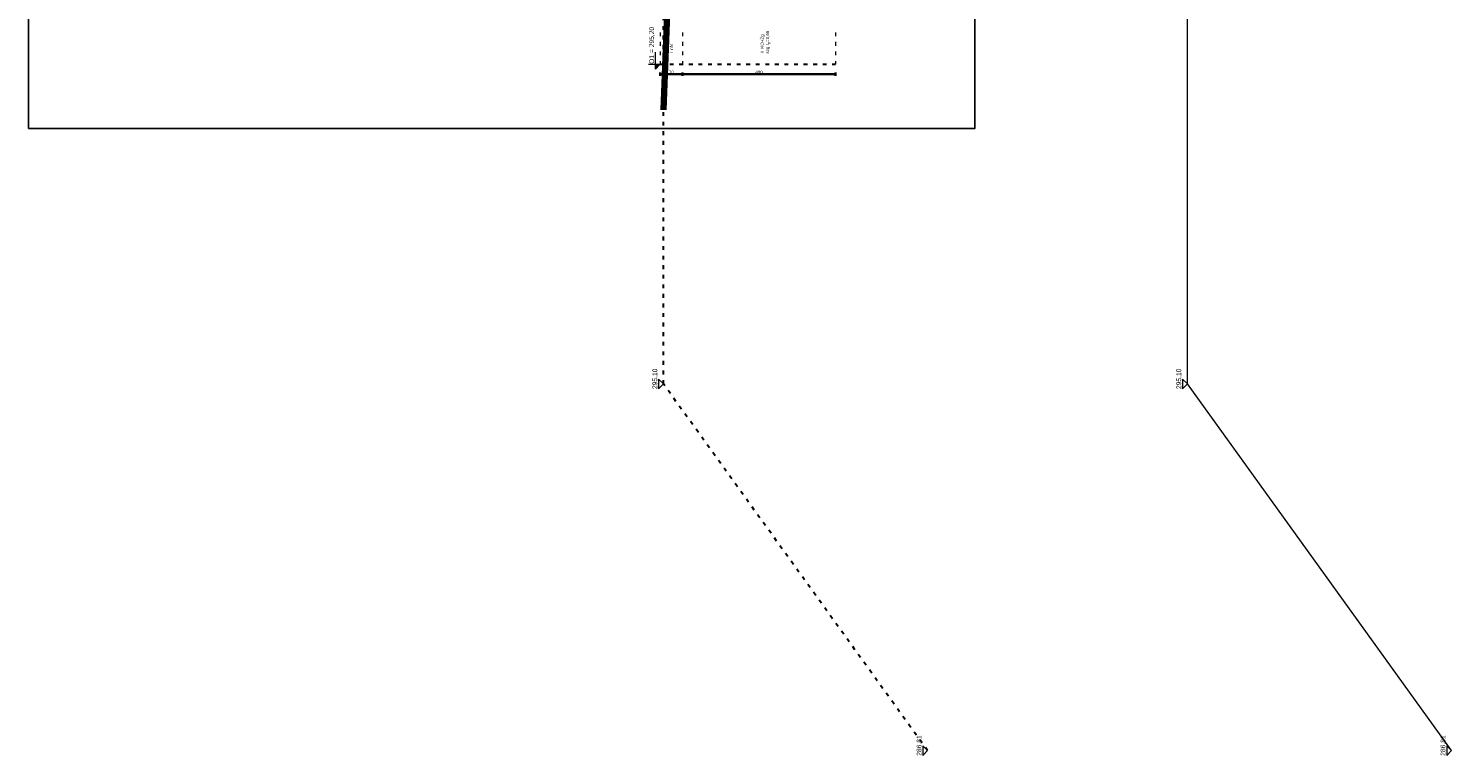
# Model space of a CAD drawing. Header units: inches. Extents: x 201967 to 338763, y -32705 to 30884.
# Tile 203 of 236: x 324821 to 329286, y 769 to 3048. Entities that reach past the tile are written whole.
import ezdxf
from ezdxf.enums import TextEntityAlignment as Align

# ---------------------------------------------------------------- set-up
doc = ezdxf.new("R2010")
doc.units = ezdxf.units.IN
doc.header["$MEASUREMENT"] = 0
doc.linetypes.add('ACAD_ISO03W100', pattern=[30, 12, -18])
doc.layers.add('00_kreskowanie', color=1, linetype='Continuous', lineweight=5, true_color=0xff0000)
for name, color, linetype, lineweight in [('00_mury grubo', 7, 'Continuous', 30), ('01h KONSTRUKCJA pozycje', 253, 'Continuous', 13), ('30 WIDOK 1 005', 5, 'Continuous', 5), ('34 WIDOK 5 030', 13, 'Continuous', 30), ('50 OPIS 1', 130, 'Continuous', 9), ('90 WYMIAR', 155, 'Continuous', 9), ('91 PRZEKROJE', 7, 'Continuous', 35)]:
    doc.layers.add(name, color=color, linetype=linetype, lineweight=lineweight)
doc.styles.add('50 technic ok', font='arial.ttf', dxfattribs={"width": 0.8, "height": 10})
doc.styles.add('OPIS', font='arial.ttf')
doc.styles.add('WYMIAR-50 (15pkt) arial', font='arial.ttf', dxfattribs={"height": 15})
doc.dimstyles.new('50 ok', dxfattribs={"dimscale": 5, "dimtxt": 10, "dimasz": 1.5, "dimexe": 1, "dimexo": 1, "dimgap": 0.2, "dimtad": 1, "dimdec": 1, "dimrnd": 1, "dimdsep": 46, "dimtxsty": '50 technic ok', "dimblk": 'ARCHTICK', "dimcen": 5, "dimadec": 1, "dimazin": 0, "dimtfac": 1, "dimtdec": 1, "dimtix": 1, "dimtmove": 2, "dimatfit": 3, "dimfxl": 1, "dimfxlon": 1, "dimtolj": 1, "dimarcsym": 0})

# ---------------------------------------------------------------- blocks, each defined once
blk = doc.blocks.new('*U1124')
blk.add_lwpolyline([(-15, 15), (0, 0), (15, 15), (-15, 15)])
at = {"style": 'WYMIAR-50 (15pkt) arial', "flags": 8}
blk.add_attdef('DETAIL#', text='', height=15, dxfattribs=at).set_placement((-16.1, 14.8), align=Align.BOTTOM_LEFT)
blk = doc.blocks.new('*U1172')
at = {"ltscale": 0.5}
blk.add_hatch(color=256, dxfattribs=at).paths.add_polyline_path([(0, 15), (-15, 15), (0, 0)])
for p, q in [((-15, 15), (37.5, 15)), ((-15, 15), (0, 0)), ((0, 36.7), (0, 0))]:
    blk.add_line(p, q)
at = {"style": 'WYMIAR-50 (15pkt) arial', "flags": 8}
blk.add_attdef('DETAIL#', text='', height=15, dxfattribs=at).set_placement((-16.1, 14.8), align=Align.BOTTOM_LEFT)
blk = doc.blocks.new('_ARCHTICK')
at = {"color": 0, "linetype": 'ByBlock', "const_width": 0.15}
blk.add_lwpolyline([(-0.5, -0.5), (0.5, 0.5)], dxfattribs=at)
blk = doc.blocks.new('*D1180')
at = {"layer": '90 WYMIAR', "color": 0, "lineweight": -2, "ltscale": 3, "transparency": 16777216}
for p, q in [((-26.3, 0, 0), (-36.3, 0, 0)), ((-31.3, 0, 0), (-31.3, -70, 0)), ((-26.3, -70, 0), (-36.3, -70, 0))]:
    blk.add_line(p, q, dxfattribs=at)
at = {"layer": 'Defpoints', "color": 0, "ltscale": 3, "transparency": 16777216}
for p in [(0, 0), (-31.3, -70, 0), (0, -70)]:
    blk.add_point(p, dxfattribs=at)
at = {"layer": '90 WYMIAR', "color": 0, "lineweight": -2, "ltscale": 3, "transparency": 16777216, "xscale": 7.5, "yscale": 7.5, "zscale": 7.5}
for p, rotation in [((-31.3, 0, 0), 90), ((-31.3, -70, 0), 270)]:
    blk.add_blockref('_ARCHTICK', p, dxfattribs=dict(at, rotation=rotation))
at = {"layer": '90 WYMIAR', "color": 0, "ltscale": 3, "transparency": 16777216, "insert": (-25.1, -35, 0), "char_height": 10, "attachment_point": 5, "rotation": 270, "style": '50 technic ok'}
blk.add_mtext('\\A1;70', dxfattribs=at)
blk = doc.blocks.new('*D1181')
at = {"layer": '90 WYMIAR', "color": 0, "lineweight": -2, "ltscale": 3, "transparency": 16777216}
for p, q in [((-26.3, -70, 0), (-36.3, -70, 0)), ((-31.3, -70, 0), (-31.3, -550, 0)), ((-26.3, -550, 0), (-36.3, -550, 0))]:
    blk.add_line(p, q, dxfattribs=at)
at = {"layer": 'Defpoints', "color": 0, "ltscale": 3, "transparency": 16777216}
for p in [(0, -70), (-31.3, -550, 0), (0, -550, 0)]:
    blk.add_point(p, dxfattribs=at)
at = {"layer": '90 WYMIAR', "color": 0, "lineweight": -2, "ltscale": 3, "transparency": 16777216, "xscale": 7.5, "yscale": 7.5, "zscale": 7.5}
for p, rotation in [((-31.3, -70, 0), 90), ((-31.3, -550, 0), 270)]:
    blk.add_blockref('_ARCHTICK', p, dxfattribs=dict(at, rotation=rotation))
at = {"layer": '90 WYMIAR', "color": 0, "ltscale": 3, "transparency": 16777216, "insert": (-25.1, -310, 0), "char_height": 10, "attachment_point": 5, "rotation": 270, "style": '50 technic ok'}
blk.add_mtext('\\A1;480', dxfattribs=at)
blk = doc.blocks.new('O1 Jagielońska NS')
at = {"layer": '30 WIDOK 1 005', "linetype": 'ACAD_ISO03W100', "transparency": 33554687}
for p, q in [((100, 0), (0, 0)), ((100, -70), (0, -70)), ((100, -550), (0, -550))]:
    blk.add_line(p, q, dxfattribs=at)
at = {"layer": '34 WIDOK 5 030', "linetype": 'ACAD_ISO03W100', "transparency": 33554687}
blk.add_line((0, 0), (0, -550), dxfattribs=at)
at = {"layer": '50 OPIS 1', "transparency": 33554687}
ref = blk.add_blockref('*U1172', (0, 0), dxfattribs=at)
ref.add_attrib('DETAIL#', '   O1 = 295,20', dxfattribs={"layer": '0', "height": 15, "style": 'WYMIAR-50 (15pkt) arial'}).set_placement((-16.14, 14.82), align=Align.BOTTOM_LEFT)
at = {"layer": '01h KONSTRUKCJA pozycje', "transparency": 33554687, "char_height": 10, "attachment_point": 4, "style": 'OPIS'}
for s, insert in [('\\A1;I  nN', (33.43, -35, 0)), ('\\A1;II  KO+Żg\\Pszg I{\\H0.7x;\\S^ D;}=0,65', (33.43, -330, 0))]:
    blk.add_mtext(s, dxfattribs=dict(at, insert=insert))
at = {"layer": '90 WYMIAR', "ltscale": 3, "transparency": 33554687}
for base, p1, p2, picture, middle in [((-31.25, -70, 0), (0, 0), (0, -70), '*D1180', (-25.15, -35, 0)), ((-31.25, -550, 0), (0, -70), (0, -550, 0), '*D1181', (-25.15, -310, 0))]:
    dim = blk.add_linear_dim(base=base, p1=p1, p2=p2, angle=90, dimstyle='50 ok', dxfattribs=at)
    dim.commit()
    dim.dimension.update_dxf_attribs({"geometry": picture, "text_midpoint": middle})
blk = doc.blocks.new('1 przekrój A Jagielońska')
at = {"layer": '00_mury grubo', "lineweight": 100}
blk.add_line((-2675, -303.92, 0), (-3097.92, -287, 0), dxfattribs=at)
at = {"layer": '34 WIDOK 5 030', "linetype": 'ACAD_ISO03W100'}
blk.add_lwpolyline([(-5107.04, -1116), (-3957.25, -287), (-2754.16, -287), (642.16, -194), (724.35, -123), (860.46, -123)], dxfattribs=at)
at = {"layer": '50 OPIS 1'}
ref = blk.add_blockref('*U1124', (-3957.25, -287), dxfattribs=at)
ref.add_attrib('DETAIL#', '295.10', dxfattribs={"layer": '0', "height": 15, "style": 'WYMIAR-50 (15pkt) arial'}).set_placement((-3973.38, -272.18), align=Align.BOTTOM_LEFT)
ref = blk.add_blockref('*U1124', (-5107.04, -1116), dxfattribs=at)
ref.add_attrib('DETAIL#', '286.81', dxfattribs={"layer": '0', "height": 15, "style": 'WYMIAR-50 (15pkt) arial'}).set_placement((-5123.17, -1101.18), align=Align.BOTTOM_LEFT)
at = {"layer": '91 PRZEKROJE'}
blk.add_blockref('O1 Jagielońska NS', (-2955, -277, 0), dxfattribs=at)

msp = doc.modelspace()

# ---------------------------------------------------------------- linework, layer by layer
at = {"layer": '00_kreskowanie'}
msp.add_lwpolyline([(329286.29, 783.83), (328457.29, 1933.62), (328457.29, 3136.71), (328364.29, 6533.03), (328293.29, 6615.22), (328293.29, 6751.33)], dxfattribs=at)
at = {"layer": 'Defpoints'}
msp.add_lwpolyline([(324820.91, 2734.72), (327790.91, 2734.72), (327790.91, 6934.72), (324820.91, 6934.72)], close=True, dxfattribs=at)

# ---------------------------------------------------------------- block references
at = {"layer": '30 WIDOK 1 005', "rotation": 90}
msp.add_blockref('1 przekrój A Jagielońska', (326526.24, 5890.87), dxfattribs=at)
at = {"layer": '50 OPIS 1'}
ref = msp.add_blockref('*U1124', (328457.29, 1933.62), dxfattribs=dict(at, rotation=90))
ref.add_attrib('DETAIL#', '295.10', dxfattribs={"layer": '0', "height": 15, "rotation": 90, "style": 'WYMIAR-50 (15pkt) arial'}).set_placement((328442.47, 1917.48), align=Align.BOTTOM_LEFT)
ref = msp.add_blockref('*U1124', (329286.29, 783.83), dxfattribs=dict(at, rotation=90))
ref.add_attrib('DETAIL#', '286.81', dxfattribs={"layer": '0', "height": 15, "rotation": 90, "style": 'WYMIAR-50 (15pkt) arial'}).set_placement((329271.47, 767.7), align=Align.BOTTOM_LEFT)

doc.saveas('drawing.dxf')
